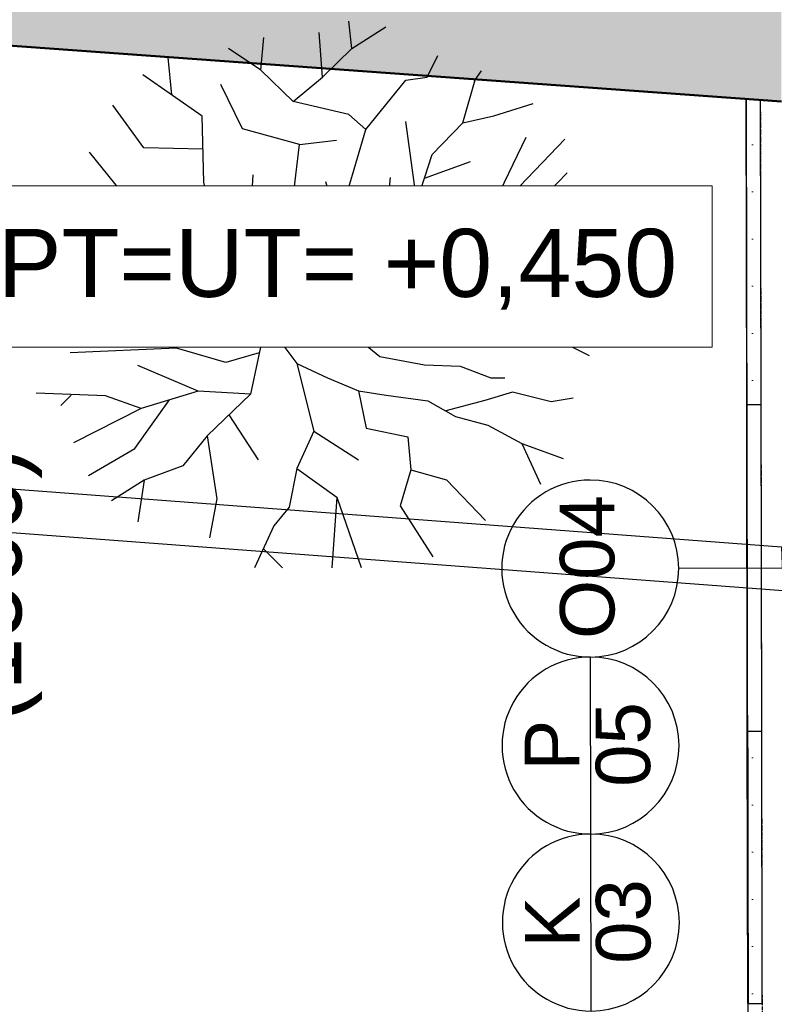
# Model space of a CAD drawing. Header units: millimetres. Extents: x -28761 to 4793, y -4271 to 20239.
# Tile 203 of 256: x -12546 to -11160, y 16435 to 18243. Entities that reach past the tile are written whole.
import ezdxf

# ---------------------------------------------------------------- set-up
doc = ezdxf.new("R2010")
doc.units = ezdxf.units.MM
doc.header["$MEASUREMENT"] = 0
doc.linetypes.add('Wipeout_Contour', pattern=[1000, 0, -1000])
doc.linetypes.add('Čerchovaná M', pattern=[4.5, 2.5, -0.85, 0.3, -0.85])
for name, color, linetype in [('5._POHLED ZÁPADNÍ_1_Anotace - SP', 7, 'Continuous'), ('5._POHLED ZÁPADNÍ_1_Konstrukce - nosné', 7, 'Continuous'), ('5._POHLED ZÁPADNÍ_1_Kóty - SP', 7, 'Continuous'), ('5._POHLED ZÁPADNÍ_1_Nové_Konstrukce - nenosné', 7, 'Continuous'), ('5._POHLED ZÁPADNÍ_1_Nové_Konstrukce – Dělicí čáry vrstev', 7, 'Continuous'), ('5._POHLED ZÁPADNÍ_1_Nové_Otvory – Dveře', 7, 'Continuous'), ('5._POHLED ZÁPADNÍ_1_Nové_Otvory – Okna', 7, 'Continuous'), ('5._POHLED ZÁPADNÍ_1_Nové_Otvory – Značky oken', 7, 'Continuous'), ('5._POHLED ZÁPADNÍ_1_Nové_Situace', 7, 'Continuous'), ('5._POHLED ZÁPADNÍ_1_Nové_Výplně - Povrchové', 7, 'Continuous'), ('5._POHLED ZÁPADNÍ_1_Nové_Výplně – Řezové', 7, 'Continuous'), ('5._POHLED ZÁPADNÍ_1_Nové_ZJEDNODUŠENÝ DVŮR', 7, 'Continuous'), ('5._POHLED ZÁPADNÍ_1_Otvory – Značky oken', 7, 'Continuous'), ('5._POHLED ZÁPADNÍ_1_Výplně – Řezové', 7, 'Continuous')]:
    doc.layers.add(name, color=color, linetype=linetype)
doc.styles.add('GENEROVANÝ_STYL_1', font='txt')
doc.styles.add('GENEROVANÝ_STYL_2', font='txt')
pattern_1 = [(0, (0, 0), (0, 86.60254), [0, -50]), (0, (25, 43.3), (0, 86.60254), [0, -50])]

msp = doc.modelspace()

# ---------------------------------------------------------------- linework, layer by layer
at = {"layer": '5._POHLED ZÁPADNÍ_1_Nové_Konstrukce - nenosné', "color": 1, "linetype": 'Continuous', "lineweight": 25}
for p, q in [((-11936.1, 18190), (-11941.2, 18240.4)), ((-11936.1, 18190), (-11873.7, 18230.1)), ((-12103.1, 18150.3), (-12097.8, 18210.5)), ((-11989.8, 18137.3), (-11995.8, 18219.3)), ((-12103.1, 18150.3), (-12162.7, 18189.8)), ((-11989.8, 18137.3), (-11936.1, 18190)), ((-12266.5, 18105), (-12273.4, 18173.8)), ((-11797.3, 18137.6), (-11777.9, 18177.1)), ((-12210.5, 18066), (-12319.6, 18142)), ((-12043.5, 18092.5), (-12103.1, 18150.3)), ((-12043.5, 18092.5), (-11989.8, 18137.3)), ((-11836.9, 18132.2), (-11797.3, 18137.6)), ((-11709.5, 18132.4), (-11697.5, 18149.2)), ((-12136.9, 18042.4), (-12176.6, 18123.9)), ((-11910.4, 18041.4), (-11836.9, 18132.2)), ((-11732.1, 18053.4), (-11709.5, 18132.4)), ((-12318, 18007.9), (-12375, 18086.3)), ((-11941.6, 18068.9), (-12043.5, 18092.5)), ((-11675.4, 18066.7), (-11603.1, 18089.2)), ((-12207.5, 17944.9), (-12210.5, 18066)), ((-11941.6, 18068.9), (-11910.4, 18041.4)), ((-11732.1, 18053.4), (-11675.4, 18066.7)), ((-11816.8, 17908.6), (-11836.8, 18055.9)), ((-11788.6, 17995.5), (-11732.1, 18053.4)), ((-12032.1, 18013.6), (-12136.9, 18042.4)), ((-11961.1, 17868.9), (-11910.4, 18041.4)), ((-11679.5, 17894.8), (-11615.9, 18027.3)), ((-12209, 18005.4), (-12318, 18007.9)), ((-12054.5, 17824.1), (-12032.1, 18013.6)), ((-12032.1, 18013.6), (-11964.2, 18021.5)), ((-11641.3, 17922.5), (-11544.5, 18023.5)), ((-12334.9, 17897.4), (-12417.4, 17999.9)), ((-11816.8, 17908.6), (-11788.6, 17995.5)), ((-11802.7, 17952), (-11717.8, 17982.4)), ((-12122.5, 17863.4), (-12117, 17958.2)), ((-11876.2, 17848), (-11865, 17953.3)), ((-11540.4, 17961.6), (-11576.2, 17925.2)), ((-12184.8, 17850.2), (-12207.5, 17944.9)), ((-11961.1, 17868.9), (-11983.9, 17945.2)), ((-11641.3, 17922.5), (-11717.7, 17867.1)), ((-11576.2, 17925.2), (-11641.3, 17922.5)), ((-12343, 17907.5), (-12422.7, 17905.2)), ((-11785.6, 17835.5), (-11816.8, 17908.6)), ((-12394.2, 17818.4), (-12514.5, 17896.5)), ((-12269.7, 17847.5), (-12334.9, 17897.4)), ((-12122.5, 17863.4), (-12184.8, 17850.2)), ((-12054.5, 17824.1), (-12122.5, 17863.4)), ((-11955.3, 17743.1), (-11961.1, 17868.9)), ((-11717.7, 17867.1), (-11745.9, 17835.5)), ((-11468.5, 17866.9), (-11593.1, 17859.4)), ((-12184.8, 17850.2), (-12269.7, 17847.5)), ((-11958.2, 17806), (-11876.2, 17848)), ((-11593.1, 17859.4), (-11666.6, 17804)), ((-11785.6, 17835.5), (-11839.3, 17793.3)), ((-11745.9, 17835.5), (-11785.6, 17835.5)), ((-12394.2, 17818.4), (-12479.1, 17794.6)), ((-12337.5, 17744.7), (-12394.2, 17818.4)), ((-12057.2, 17700.9), (-12054.5, 17824.1)), ((-11996.9, 17730.5), (-12000.7, 17813.6)), ((-11765.7, 17790.7), (-11817.7, 17810.2)), ((-12479.1, 17794.6), (-12528.2, 17790.6)), ((-12266.8, 17794.8), (-12331.9, 17776.3)), ((-12184.6, 17755.5), (-12266.8, 17794.8)), ((-11839.3, 17793.3), (-11864.7, 17766.9)), ((-11720.4, 17772.4), (-11765.7, 17790.7)), ((-11666.6, 17804), (-11720.4, 17772.4)), ((-12055.8, 17762.5), (-12147.9, 17789.7)), ((-12184.6, 17755.5), (-12241.2, 17710.7)), ((-12145, 17716), (-12184.6, 17755.5)), ((-11907.2, 17764.2), (-11955.3, 17743.1)), ((-11864.7, 17766.9), (-11907.2, 17764.2)), ((-11788.3, 17732.8), (-11864.7, 17766.9)), ((-12297.8, 17713.2), (-12337.5, 17744.7)), ((-11955.3, 17743.1), (-11996.9, 17730.5)), ((-11669.4, 17740.9), (-11709, 17732.9)), ((-11635.4, 17738.3), (-11669.4, 17740.9)), ((-11567.4, 17730.5), (-11635.4, 17738.3)), ((-11464.6, 17745.7), (-11567.4, 17730.5)), ((-11996.9, 17730.5), (-12020.4, 17714.1)), ((-11757.1, 17735.5), (-11788.3, 17732.8)), ((-11709, 17732.9), (-11757.1, 17735.5)), ((-12447.9, 17707.8), (-12544.3, 17712.7)), ((-12447.9, 17707.8), (-12540.4, 17643.7)), ((-12365.8, 17694.7), (-12447.9, 17707.8)), ((-12297.8, 17713.2), (-12365.8, 17694.7)), ((-12241.2, 17710.7), (-12297.8, 17713.2)), ((-12094, 17687.7), (-12145, 17716)), ((-12094, 17687.7), (-12020.4, 17714.1)), ((-11955.2, 17682.6), (-12020.4, 17714.1)), ((-12094, 17687.7), (-12122.1, 17555.5)), ((-12094, 17687.7), (-12037.2, 17611.4)), ((-11890.1, 17677.4), (-11955.2, 17682.6)), ((-11955.2, 17682.6), (-11884.4, 17624.8)), ((-11822.1, 17659.1), (-11890.1, 17677.4)), ((-11774, 17656.5), (-11822.1, 17659.1)), ((-11725.9, 17654), (-11774, 17656.5)), ((-11686.2, 17651.4), (-11725.9, 17654)), ((-11640.9, 17643.5), (-11686.2, 17651.4)), ((-11561.7, 17656.8), (-11640.9, 17643.5)), ((-11499.4, 17626), (-11561.7, 17656.8)), ((-12258.1, 17639.6), (-12453.4, 17631.4)), ((-12167.5, 17613.4), (-12258.1, 17639.6)), ((-12106, 17631), (-12167.5, 17613.4)), ((-12037.2, 17611.4), (-11980.6, 17585.2)), ((-12037.2, 17611.4), (-12005.9, 17487.3)), ((-11884.4, 17624.8), (-11802.3, 17609.1)), ((-12218.4, 17560.7), (-12328.8, 17607.9)), ((-11802.3, 17609.1), (-11737.1, 17606.6)), ((-11737.1, 17606.6), (-11680.5, 17585.6)), ((-11980.6, 17585.2), (-11923.9, 17561.6)), ((-11680.5, 17585.6), (-11655, 17585.6)), ((-12388.2, 17552.6), (-12515.9, 17557.1)), ((-12218.4, 17560.7), (-12323.1, 17529)), ((-12122.1, 17555.5), (-12218.4, 17560.7)), ((-12122.1, 17555.5), (-12201.3, 17479.1)), ((-11923.9, 17561.6), (-11873, 17553.8)), ((-11923.9, 17561.6), (-11909.7, 17492.7)), ((-11640.8, 17559.3), (-11691.8, 17543.5)), ((-11570, 17541), (-11640.8, 17559.3)), ((-12451.6, 17553.8), (-12470.2, 17534.6)), ((-12323.1, 17529), (-12388.2, 17552.6)), ((-12334.3, 17455.3), (-12270.7, 17544.8)), ((-11873, 17553.8), (-11796.5, 17543.3)), ((-11796.5, 17543.3), (-11745.5, 17514.5)), ((-11691.8, 17543.5), (-11763.4, 17524.6)), ((-11529.3, 17548.2), (-11570, 17541)), ((-12323.1, 17529), (-12446.9, 17465.8)), ((-12161.7, 17517.3), (-12107.8, 17434.5)), ((-11745.5, 17514.5), (-11686, 17498.7)), ((-12005.9, 17487.3), (-12037, 17418.8)), ((-12005.9, 17487.3), (-11923.8, 17434.7)), ((-11909.7, 17492.7), (-11833.2, 17477)), ((-11686, 17498.7), (-11623.7, 17464.6)), ((-12201.3, 17479.1), (-12246.5, 17423.8)), ((-12201.3, 17479.1), (-12184.1, 17363.4)), ((-11833.2, 17477), (-11827.5, 17416.5)), ((-11623.7, 17464.6), (-11589.5, 17390)), ((-11623.7, 17464.6), (-11547.7, 17437.2)), ((-12419.7, 17406.3), (-12334.3, 17455.3)), ((-12246.5, 17423.8), (-12317.2, 17397.4)), ((-12037, 17418.8), (-12051.1, 17347.7)), ((-12037, 17418.8), (-11963.3, 17366.3)), ((-11827.5, 17416.5), (-11847.2, 17350.6)), ((-11827.5, 17416.5), (-11762.3, 17398.1)), ((-12317.2, 17397.4), (-12377.5, 17359.5)), ((-12317.2, 17397.4), (-12329, 17321.2)), ((-11762.3, 17398.1), (-11690.6, 17323.5)), ((-12184.1, 17363.4), (-12197.2, 17291.5)), ((-11963.3, 17366.3), (-11972.9, 17236.7)), ((-11963.3, 17366.3), (-11918.6, 17236.8)), ((-12051.1, 17347.7), (-12079.3, 17313.5)), ((-11847.2, 17350.6), (-11787.2, 17256.5)), ((-12079.3, 17313.5), (-12114.8, 17236.6)), ((-12098.5, 17271.9), (-12063, 17236.2))]:
    msp.add_line(p, q, dxfattribs=at)
at = {"layer": '5._POHLED ZÁPADNÍ_1_Nové_Otvory – Značky oken', "color": 1, "linetype": 'Continuous', "lineweight": 25}
for p, q in [((-11497.2, 16747.7), (-11497.8, 17072.7)), ((-11496.6, 16422.7), (-11497.2, 16747.7))]:
    msp.add_line(p, q, dxfattribs=at)
at = {"layer": '5._POHLED ZÁPADNÍ_1_Nové_Otvory – Značky oken', "color": 1, "linetype": 'Continuous', "lineweight": 25, "flags": 128}
for points in [[(-11497.8, 17072.7, 1), (-11498.4, 17397.7, 1)], [(-11497.2, 16747.7, 1), (-11497.8, 17072.7, 1)], [(-11496.6, 16422.7, 1), (-11497.2, 16747.7, 1)]]:
    msp.add_lwpolyline(points, format="xyb", close=True, dxfattribs=at)

# ---------------------------------------------------------------- texts
at = {"layer": '5._POHLED ZÁPADNÍ_1_Kóty - SP', "color": 1, "linetype": 'Continuous', "lineweight": 25, "insert": (-12505, 16953), "char_height": 125, "width": 493.715, "attachment_point": 7, "rotation": 90, "style": 'GENEROVANÝ_STYL_2'}
msp.add_mtext('\\A1;{\\pql;\\fArial|b0|i0|c0|p38;(1500)}', dxfattribs=at)
at = {"layer": '5._POHLED ZÁPADNÍ_1_Otvory – Značky oken', "color": 1, "linetype": 'Continuous', "lineweight": 25, "char_height": 100, "attachment_point": 4, "rotation": 90.105, "style": 'GENEROVANÝ_STYL_1'}
for s, insert in [('\\A1;{\\pql;\\pt0;\\fArial|b0|i0|c238|p38;O04}', (-11502.8, 17105.8)), ('\\A1;{\\pql;\\pt0;\\fArial|b0|i0|c238|p38;05}', (-11437.3, 16834.4)), ('\\A1;{\\pql;\\pt0;\\fArial|b0|i0|c238|p38;P}', (-11568.2, 16864.3)), ('\\A1;{\\pql;\\pt0;\\fArial|b0|i0|c238|p38;03}', (-11436.7, 16509.4)), ('\\A1;{\\pql;\\pt0;\\fArial|b0|i0|c238|p38;K}', (-11567.6, 16539.3))]:
    msp.add_mtext(s, dxfattribs=dict(at, insert=insert))

# ---------------------------------------------------------------- wipeouts: each hides what was drawn before it
at = {"color": 254, "linetype": 'Wipeout_Contour', "lineweight": 0, "ltscale": 84175.722579}
msp.add_wipeout([(-11211.8, 18097.7), (-11210.7, 17536.4), (-11184.1, 17536.4), (-11185.2, 18095.8)], dxfattribs=at).dxf.layer = '5._POHLED ZÁPADNÍ_1_Nové_Výplně – Řezové'
at = {"color": 254, "linetype": 'Wipeout_Contour', "lineweight": 0, "ltscale": 80379.325555}
msp.add_wipeout([(-11183, 16936.4), (-11209.6, 16936.4), (-11208.6, 16436.4), (-11182, 16436.4)], dxfattribs=at).dxf.layer = '5._POHLED ZÁPADNÍ_1_Nové_Výplně – Řezové'

# ---------------------------------------------------------------- next in the draw order: hatches: boundary and pattern name
at = {"layer": '5._POHLED ZÁPADNÍ_1_Nové_Výplně – Řezové', "linetype": 'Continuous', "lineweight": 20, "true_color": 0xffaaaa}
h = msp.add_hatch(dxfattribs=at)
h.set_pattern_fill('Omítka_01_0001', color=21, style=0, pattern_type=2)
h.set_pattern_definition(pattern_1)
h.paths.add_polyline_path([(-11211.8, 18097.7), (-11210.7, 17536.4), (-11184.1, 17536.4), (-11185.2, 18095.8)])
h = msp.add_hatch(dxfattribs=at)
h.set_pattern_fill('Omítka_01_0001', color=21, style=0, pattern_type=2)
h.set_pattern_definition(pattern_1)
h.paths.add_polyline_path([(-11183, 16936.4), (-11209.6, 16936.4), (-11208.6, 16436.4), (-11182, 16436.4)])

# ---------------------------------------------------------------- next in the draw order: linework, layer by layer
at = {"layer": '5._POHLED ZÁPADNÍ_1_Nové_Otvory – Okna', "color": 1, "linetype": 'Continuous', "lineweight": 25}
msp.add_line((-11183, 16936.4), (-11184.1, 17536.4), dxfattribs=at)
at = {"layer": '5._POHLED ZÁPADNÍ_1_Nové_ZJEDNODUŠENÝ DVŮR', "color": 1, "linetype": 'Continuous', "lineweight": 25}
for p, q in [((-11185.1, 18095.8), (-11185.2, 18095.8)), ((-11184.1, 17536.4), (-11185.2, 18095.8)), ((-11182, 16436.4), (-11183, 16936.4))]:
    msp.add_line(p, q, dxfattribs=at)
at = {"layer": '5._POHLED ZÁPADNÍ_1_Nové_ZJEDNODUŠENÝ DVŮR', "color": 1, "linetype": 'Čerchovaná M', "lineweight": 25, "flags": 128}
msp.add_lwpolyline([(-11172.9, 11631.7), (-11185.1, 18095.8)], dxfattribs=at)

# ---------------------------------------------------------------- next in the draw order: wipeouts: each hides what was drawn before it
at = {"color": 254, "linetype": 'Wipeout_Contour', "lineweight": 0, "ltscale": 58725.541241}
msp.add_wipeout([(-11211.9, 18097.7), (-11199.6, 11631.6), (-11211.8, 18097.7)], dxfattribs=at).dxf.layer = '5._POHLED ZÁPADNÍ_1_Nové_Výplně - Povrchové'

# ---------------------------------------------------------------- next in the draw order: hatches: boundary and pattern name
at = {"layer": '5._POHLED ZÁPADNÍ_1_Výplně – Řezové', "linetype": 'Continuous', "lineweight": 13}
msp.add_hatch(color=254, dxfattribs=at).paths.add_polyline_path([(-20988.7, 18805.9), (-11146.8, 18093), (-11147.1, 18268.5), (-20976, 18980.4)])

# ---------------------------------------------------------------- next in the draw order: linework, layer by layer
at = {"layer": '5._POHLED ZÁPADNÍ_1_Konstrukce - nosné', "color": 7, "linetype": 'Continuous', "lineweight": 50, "flags": 128}
msp.add_lwpolyline([(-20988.7, 18805.9), (-11146.8, 18093)], dxfattribs=at)
at = {"layer": '5._POHLED ZÁPADNÍ_1_Nové_Konstrukce – Dělicí čáry vrstev', "color": 1, "linetype": 'Continuous', "lineweight": 25}
msp.add_line((-11185.2, 18095.8), (-11211.8, 18097.7), dxfattribs=at)
at = {"layer": '5._POHLED ZÁPADNÍ_1_Nové_Otvory – Dveře', "color": 1, "linetype": 'Continuous', "lineweight": 25}
msp.add_line((-11208.6, 16436.4), (-11182, 16436.4), dxfattribs=at)
at = {"layer": '5._POHLED ZÁPADNÍ_1_Nové_Otvory – Okna', "color": 1, "linetype": 'Continuous', "lineweight": 25}
for p, q in [((-11210.7, 17536.4), (-11184.1, 17536.4)), ((-11209.6, 16936.4), (-11210.7, 17536.4)), ((-11209.6, 16936.4), (-11183, 16936.4))]:
    msp.add_line(p, q, dxfattribs=at)
at = {"layer": '5._POHLED ZÁPADNÍ_1_Nové_Otvory – Značky oken', "color": 1, "linetype": 'Continuous', "lineweight": 25}
msp.add_line((-10685.6, 17236.7), (-11335.6, 17235.5), dxfattribs=at)
at = {"layer": '5._POHLED ZÁPADNÍ_1_Nové_Situace', "color": 1, "linetype": 'Continuous', "lineweight": 25, "flags": 128}
msp.add_lwpolyline([(-21045.8, 18020.6), (-11146.8, 17275.3), (-11143.8, 17194.4), (-21052, 17939.3)], close=True, dxfattribs=at)
at = {"layer": '5._POHLED ZÁPADNÍ_1_Nové_ZJEDNODUŠENÝ DVŮR', "color": 1, "linetype": 'Continuous', "lineweight": 25}
for p, q in [((-11211.8, 18097.7), (-11211.9, 18097.7)), ((-11210.7, 17536.4), (-11211.8, 18097.7)), ((-11210.7, 17536.4), (-11184.1, 17536.4)), ((-11208.6, 16436.4), (-11209.6, 16936.4)), ((-11209.6, 16936.4), (-11183, 16936.4)), ((-11208.6, 16436.4), (-11182, 16436.4))]:
    msp.add_line(p, q, dxfattribs=at)
at = {"layer": '5._POHLED ZÁPADNÍ_1_Nové_ZJEDNODUŠENÝ DVŮR', "color": 1, "linetype": 'Continuous', "lineweight": 25, "flags": 128}
msp.add_lwpolyline([(-11211.9, 18097.7), (-11199.6, 11631.6)], dxfattribs=at)

# ---------------------------------------------------------------- next in the draw order: wipeouts: each hides what was drawn before it
at = {"color": 254, "linetype": 'Wipeout_Contour', "lineweight": 0, "ltscale": 85781.240733}
msp.add_wipeout([(-12649.9, 17641.5), (-11274.4, 17641.5), (-11274.4, 17938), (-12649.9, 17938)], dxfattribs=at).dxf.layer = '5._POHLED ZÁPADNÍ_1_Anotace - SP'

# ---------------------------------------------------------------- next in the draw order: linework, layer by layer
at = {"layer": '5._POHLED ZÁPADNÍ_1_Anotace - SP', "color": 154, "linetype": 'Continuous', "lineweight": 13}
for p, q in [((-11274.4, 17938), (-12649.9, 17938)), ((-11274.4, 17641.5), (-11274.4, 17938)), ((-12649.9, 17641.5), (-11274.4, 17641.5))]:
    msp.add_line(p, q, dxfattribs=at)

# ---------------------------------------------------------------- next in the draw order: texts
at = {"layer": '5._POHLED ZÁPADNÍ_1_Anotace - SP', "color": 154, "linetype": 'Continuous', "lineweight": 13, "insert": (-11962.1, 17784.8), "char_height": 125, "attachment_point": 5, "style": 'GENEROVANÝ_STYL_1'}
msp.add_mtext('\\A1;{\\pqc;\\fArial|b0|i0|c238|p38;PT=UT= +0,\\fArial|b0|i0|c238|p38;45\\fArial|b0|i0|c238|p38;0 }', dxfattribs=at)

doc.saveas('drawing.dxf')
